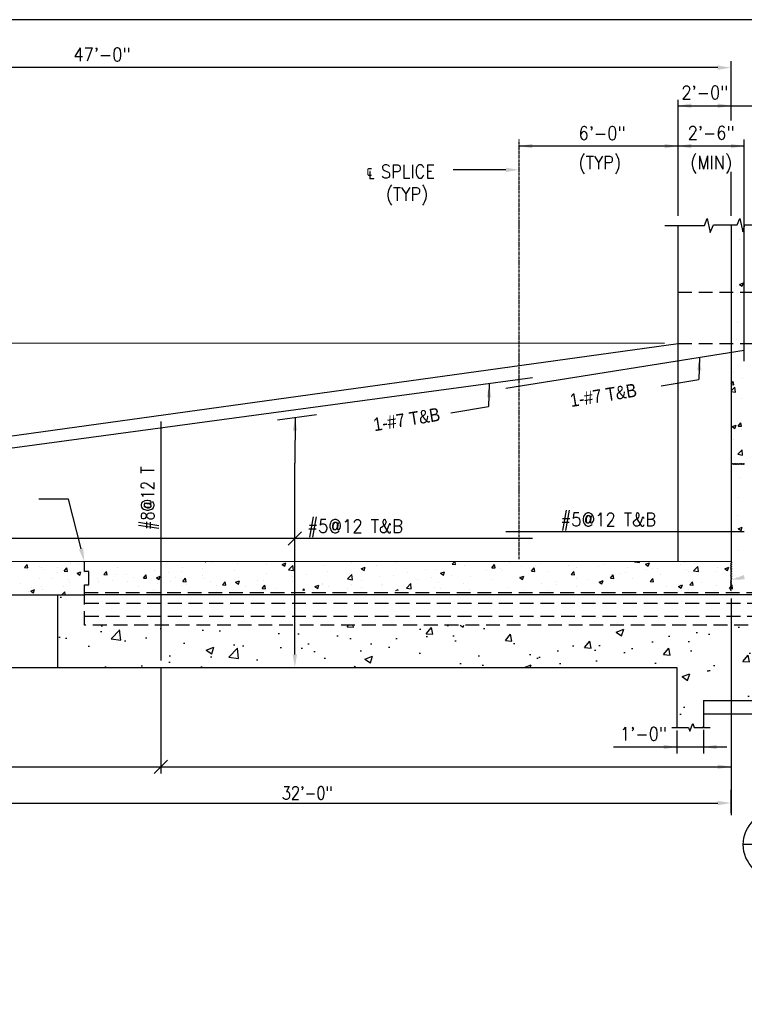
# Model space of a CAD drawing. Header units: inches. Extents: x -9715 to 32893, y -15613 to -1138.
# Tile 11 of 256: x 3827 to 4155, y -10436 to -9989. Entities that reach past the tile are written whole.
import ezdxf
from ezdxf.enums import TextEntityAlignment as Align

# ---------------------------------------------------------------- set-up
doc = ezdxf.new("R2010")
doc.units = ezdxf.units.IN
doc.header["$MEASUREMENT"] = 0
doc.linetypes.add('CENTER', pattern=[2, 1.25, -0.25, 0.25, -0.25])
doc.linetypes.add('HIDDEN', pattern=[0.375, 0.25, -0.125])
doc.layers.get('0').update_dxf_attribs({"color": 252})
doc.layers.get('DEFPOINTS').update_dxf_attribs({"color": 11})
for name, color, linetype in [('S-ANNO-DIMS', 2, 'Continuous'), ('S-ANNO-SYMB', 2, 'Continuous'), ('S-ANNO-TEXT', 2, 'Continuous'), ('S-FNDN-PATT', 8, 'Continuous'), ('S-WALL-RTWL', 2, 'Continuous'), ('S1', 2, 'Continuous'), ('S3', 4, 'Continuous'), ('S5', 1, 'Continuous'), ('S5R', 1, 'Continuous'), ('S6', 1, 'Continuous'), ('S7', 2, 'Continuous'), ('S7R', 2, 'Continuous')]:
    doc.layers.add(name, color=color, linetype=linetype)
doc.styles.add('125', font='romans.shx', dxfattribs={"width": 0.8, "height": 2})
doc.styles.add('DIM', font='ROMANS.shx', dxfattribs={"width": 0.8})
doc.styles.add('ROMANS', font='ROMANS.shx', dxfattribs={"width": 0.8})
doc.styles.get("Standard").update_dxf_attribs({"font": 'romans.shx', "width": 0.8})
doc.styles.add('SX-FRAC', font='SX-FRAC.shx', dxfattribs={"width": 0.9, "height": 14})
doc.styles.add('TITTEXTL', font='swiss.ttf', dxfattribs={"width": 0.8})
doc.dimstyles.get("Standard").update_dxf_attribs({"dimtxt": 0.18, "dimasz": 0.18, "dimexe": 0.18, "dimexo": 0.0625, "dimgap": 0.09, "dimtad": 0, "dimtih": 1, "dimtoh": 1, "dimdec": 4, "dimzin": 0, "dimdsep": 46, "dimtxsty": 'Standard', "dimcen": 0.09, "dimadec": 0, "dimazin": 0, "dimtfac": 1, "dimtdec": 4, "dimtofl": 0, "dimtmove": 0, "dimatfit": 3, "dimfxl": 1, "dimtolj": 1, "dimtzin": 0, "dimarcsym": 0})
pattern_1 = [(50, (0, 0), (35.86301, -3.13761), [3.75, -41.25]), (355, (0, 0), (-6.93757, 37.60961), [3, -33]), (100.4514, (2.99, -0.26), (28.92547, 34.47198), [3.18701, -35.0571]), (46.1842, (0, 10), (53.36205, -8.27595), [5.625, -61.875]), (96.6356, (4.447, 9.31), (46.73314, 48.7059), [4.78051, -52.58565]), (351.1842, (0, 10), (46.7331, 48.70593), [4.5, -49.5]), (21, (5, 7.5), (29.84535, -20.130945), [3.75, -41.25]), (326, (5, 7.5), (12.16577, 36.2575), [3, -33]), (71.4514, (7.487, 5.822), (42.01113, 16.12652), [3.18701, -35.0571]), (37.5, (0, 0), (0.607993, 16.644693), [0, -32.6, 0, -33.5, 0, -33.125]), (7.5, (0, 0), (13.153477, 19.720586), [0, -19.1, 0, -31.85, 0, -12.625]), (327.5, (-11.15, 0), (26.691122, -1.127744), [0, -12.5, 0, -39, 0, -51.75]), (317.5, (-16.15, 0), (29.15931, 5.00525), [0, -16.25, 0, -25.9, 0, -36.75])]

# ---------------------------------------------------------------- blocks, each defined once
blk = doc.blocks.new('*X693')
at = {"color": 0}
for p, q in [((1583.67, 1917.44), (1583.67, 1917.44)), ((1581.02, 1875.17), (1581.02, 1875.17)), ((1583.92, 1877.09), (1587.42, 1878.43)), ((1583.92, 1877.09), (1586.41, 1875.41)), ((1586.41, 1875.41), (1587.42, 1878.43)), ((1581.83, 1842.91), (1581.83, 1842.91)), ((1580.94, 1827.13), (1580.94, 1827.13)), ((1588.03, 1823.08), (1588.03, 1823.08)), ((1578.29, 1797.53), (1578.29, 1797.53)), ((1576.19, 1786.68), (1578.26, 1789.14)), ((1576.19, 1786.24), (1578.84, 1786.01)), ((1578.84, 1786.01), (1578.26, 1789.14)), ((1586.21, 1791.85), (1586.21, 1791.85)), ((1576.19, 1780.51), (1579.56, 1784.02)), ((1576.19, 1779.88), (1580.11, 1779.28)), ((1580.12, 1779.27), (1579.56, 1784.02)), ((1585.57, 1773.78), (1585.57, 1773.78)), ((1582.79, 1748.66), (1585.2, 1751.53)), ((1585.78, 1748.4), (1585.2, 1751.53)), ((1577.27, 1748.19), (1580.77, 1749.53)), ((1577.27, 1748.19), (1579.75, 1746.51)), ((1579.76, 1746.51), (1580.77, 1749.53)), ((1582.79, 1748.66), (1585.78, 1748.4)), ((1585.3, 1745.44), (1585.3, 1745.44)), ((1578.2, 1736.83), (1578.2, 1736.83)), ((1582.3, 1722.98), (1586.19, 1727.04)), ((1586.74, 1722.29), (1586.19, 1727.04)), ((1582.3, 1722.98), (1586.74, 1722.29)), ((1583.47, 1701.55), (1583.47, 1701.55)), ((1582.83, 1683.47), (1582.83, 1683.47)), ((1582.36, 1667.93), (1582.36, 1667.93)), ((1582.78, 1655.54), (1586.28, 1656.89)), ((1582.78, 1655.54), (1585.27, 1653.86)), ((1585.27, 1653.86), (1586.28, 1656.88)), ((1583.16, 1635.66), (1583.16, 1635.66)), ((1048.96, 1625.45), (1048.96, 1625.45)), ((1099.77, 1625.63), (1099.95, 1625.51)), ((1099.95, 1625.51), (1100, 1625.63)), ((1141.62, 1625.39), (1141.62, 1625.39)), ((1232.21, 1624.99), (1232.21, 1624.99)), ((1323.63, 1623.32), (1325.56, 1625.62)), ((1326.62, 1623.06), (1326.15, 1625.62)), ((1488.83, 1625.57), (1488.87, 1625.61)), ((1488.83, 1625.57), (1493.28, 1624.88)), ((1493.28, 1624.88), (1493.19, 1625.61)), ((936.08, 1620.23), (938.49, 1623.1)), ((936.08, 1620.23), (939.07, 1619.96)), ((939.07, 1619.96), (938.49, 1623.1)), ((939.04, 1617.35), (939.04, 1617.35)), ((949.5, 1621.41), (949.5, 1621.41)), ((951.81, 1620.15), (951.81, 1620.15)), ((953.16, 1618.56), (953.16, 1618.56)), ((965.68, 1620.21), (965.68, 1620.21)), ((965.73, 1616.23), (965.73, 1616.23)), ((971.94, 1617.09), (974.35, 1619.96)), ((971.94, 1617.09), (974.93, 1616.83)), ((974.93, 1616.83), (974.35, 1619.96)), ((977.48, 1623.67), (977.48, 1623.67)), ((983.6, 1615.06), (987.1, 1616.41)), ((984.61, 1622.71), (984.61, 1622.71)), ((986.09, 1613.38), (987.1, 1616.4)), ((1007.8, 1613.95), (1010.21, 1616.82)), ((1010.79, 1613.69), (1010.21, 1616.82)), ((1019.8, 1620.44), (1019.8, 1620.44)), ((1053.77, 1617.49), (1053.77, 1617.49)), ((1078.59, 1617.09), (1078.59, 1617.09)), ((1079.02, 1620.69), (1079.02, 1620.69)), ((1097.52, 1619.58), (1097.52, 1619.58)), ((1104.99, 1624.44), (1104.99, 1624.44)), ((1126.37, 1617.96), (1126.37, 1617.96)), ((1129.1, 1623.74), (1129.1, 1623.74)), ((1155.53, 1622.96), (1155.53, 1622.96)), ((1169.32, 1623.18), (1172.82, 1624.52)), ((1169.32, 1623.18), (1171.81, 1621.5)), ((1171.81, 1621.5), (1172.82, 1624.52)), ((1175.29, 1618.25), (1179.18, 1622.3)), ((1175.29, 1618.25), (1179.73, 1617.56)), ((1179.73, 1617.55), (1179.18, 1622.3)), ((1181.28, 1618.27), (1181.28, 1618.27)), ((1206.95, 1621.79), (1206.95, 1621.79)), ((1210.43, 1616.46), (1210.43, 1616.46)), ((1241.18, 1619.17), (1244.68, 1620.52)), ((1241.18, 1619.17), (1243.67, 1617.5)), ((1242.01, 1620.61), (1242.01, 1620.61)), ((1243.67, 1617.5), (1244.68, 1620.52)), ((1254.52, 1622.26), (1254.52, 1622.26)), ((1273.46, 1624.76), (1273.46, 1624.76)), ((1299.26, 1618.16), (1299.26, 1618.16)), ((1308.49, 1618.81), (1308.49, 1618.81)), ((1313.04, 1615.17), (1316.54, 1616.51)), ((1315.52, 1613.49), (1316.54, 1616.51)), ((1323.63, 1623.32), (1326.62, 1623.06)), ((1328.42, 1623.16), (1328.42, 1623.16)), ((1334.46, 1622.56), (1334.46, 1622.56)), ((1354.92, 1617.49), (1354.92, 1617.49)), ((1359.5, 1620.18), (1361.91, 1623.06)), ((1359.5, 1620.18), (1362.48, 1619.92)), ((1362.49, 1619.92), (1361.91, 1623.06)), ((1367.43, 1619.14), (1367.43, 1619.14)), ((1369.56, 1617.19), (1369.56, 1617.19)), ((1375.84, 1624.86), (1375.84, 1624.86)), ((1386.37, 1621.63), (1386.37, 1621.63)), ((1395.36, 1617.05), (1397.77, 1619.92)), ((1395.36, 1617.05), (1398.35, 1616.78)), ((1398.35, 1616.78), (1397.77, 1619.92)), ((1398.72, 1622.19), (1398.72, 1622.19)), ((1402.53, 1623.73), (1402.53, 1623.73)), ((1410.75, 1616.39), (1410.75, 1616.39)), ((1429.22, 1622.6), (1429.22, 1622.6)), ((1431.22, 1613.91), (1433.63, 1616.78)), ((1434.21, 1613.65), (1433.63, 1616.78)), ((1436.42, 1619.91), (1436.42, 1619.91)), ((1455.91, 1621.48), (1455.91, 1621.48)), ((1461.68, 1623.11), (1461.68, 1623.11)), ((1482.6, 1620.35), (1482.6, 1620.35)), ((1498.76, 1623.29), (1502.26, 1624.63)), ((1498.76, 1623.29), (1501.25, 1621.61)), ((1499.28, 1618.51), (1499.28, 1618.51)), ((1501.25, 1621.61), (1502.26, 1624.63)), ((1505.29, 1619.71), (1505.29, 1619.71)), ((1509.29, 1619.22), (1509.29, 1619.22)), ((1530.86, 1622.66), (1530.86, 1622.66)), ((1534.45, 1624.72), (1534.45, 1624.72)), ((1535.98, 1618.09), (1535.98, 1618.09)), ((1537.97, 1616.94), (1537.97, 1616.94)), ((1542.19, 1617.3), (1546.09, 1621.35)), ((1542.19, 1617.3), (1546.64, 1616.61)), ((1543.37, 1624.31), (1543.37, 1624.31)), ((1546.64, 1616.6), (1546.09, 1621.35)), ((1562.67, 1616.97), (1562.67, 1616.97)), ((1563.94, 1620.68), (1563.94, 1620.68)), ((1570.62, 1619.28), (1574.12, 1620.63)), ((1570.62, 1619.28), (1573.1, 1617.61)), ((1573.1, 1617.6), (1574.12, 1620.63)), ((949.58, 1610.64), (949.58, 1610.64)), ((961.48, 1610.43), (961.48, 1610.43)), ((976.28, 1609.51), (976.28, 1609.51)), ((983.6, 1615.06), (986.09, 1613.38)), ((990.64, 1615.44), (990.64, 1615.44)), ((992.42, 1615.1), (992.42, 1615.1)), ((1002.12, 1610.22), (1002.12, 1610.22)), ((1002.97, 1608.38), (1002.97, 1608.38)), ((1003.04, 1607.14), (1003.04, 1607.14)), ((1007.8, 1613.95), (1010.79, 1613.69)), ((1015.55, 1608.79), (1015.55, 1608.79)), ((1019.12, 1613.97), (1019.12, 1613.97)), ((1028.09, 1613.97), (1028.09, 1613.97)), ((1029.66, 1607.25), (1029.66, 1607.25)), ((1034.49, 1611.28), (1034.49, 1611.28)), ((1043.67, 1610.81), (1046.08, 1613.69)), ((1043.67, 1610.81), (1046.65, 1610.55)), ((1045.81, 1612.84), (1045.81, 1612.84)), ((1046.66, 1610.55), (1046.08, 1613.68)), ((1055.45, 1611.06), (1058.96, 1612.4)), ((1055.45, 1611.06), (1057.94, 1609.38)), ((1057.94, 1609.38), (1058.96, 1612.4)), ((1066.07, 1615.44), (1066.07, 1615.44)), ((1068.05, 1607.95), (1068.05, 1607.95)), ((1072.5, 1611.72), (1072.5, 1611.72)), ((1079.53, 1607.68), (1081.94, 1610.55)), ((1079.53, 1607.68), (1082.52, 1607.41)), ((1082.52, 1607.41), (1081.94, 1610.55)), ((1097.21, 1612.95), (1097.21, 1612.95)), ((1099.19, 1610.59), (1099.19, 1610.59)), ((1104.38, 1607.8), (1104.38, 1607.8)), ((1115.39, 1604.54), (1117.8, 1607.41)), ((1118.38, 1604.28), (1117.8, 1607.41)), ((1125.88, 1609.46), (1125.88, 1609.46)), ((1127.31, 1607.05), (1130.81, 1608.4)), ((1129.8, 1605.37), (1130.81, 1608.4)), ((1130.05, 1611.32), (1130.05, 1611.32)), ((1147.4, 1608.16), (1147.4, 1608.16)), ((1152.57, 1608.33), (1152.57, 1608.33)), ((1155.31, 1614.52), (1155.31, 1614.52)), ((1178.98, 1612.32), (1178.98, 1612.32)), ((1179.26, 1607.2), (1179.26, 1607.2)), ((1191.49, 1613.96), (1191.49, 1613.96)), ((1228.65, 1609.97), (1232.54, 1614.03)), ((1228.65, 1609.97), (1233.1, 1609.28)), ((1231.6, 1608.34), (1231.6, 1608.34)), ((1233.1, 1609.28), (1232.54, 1614.03)), ((1240.94, 1608.15), (1240.94, 1608.15)), ((1257.57, 1612.09), (1257.57, 1612.09)), ((1270.1, 1613.15), (1270.1, 1613.15)), ((1283.24, 1615.61), (1283.24, 1615.61)), ((1291.89, 1609.19), (1291.89, 1609.19)), ((1304.4, 1610.84), (1304.4, 1610.84)), ((1311.24, 1607.18), (1311.24, 1607.18)), ((1313.04, 1615.17), (1315.52, 1613.49)), ((1323.34, 1613.33), (1323.34, 1613.33)), ((1340.4, 1612.18), (1340.4, 1612.18)), ((1359.53, 1609.44), (1359.53, 1609.44)), ((1384.78, 1612.64), (1384.78, 1612.64)), ((1384.89, 1611.17), (1388.39, 1612.51)), ((1384.89, 1611.17), (1387.38, 1609.49)), ((1387.38, 1609.49), (1388.39, 1612.51)), ((1417.31, 1607.72), (1417.31, 1607.72)), ((1431.22, 1613.91), (1434.21, 1613.65)), ((1436.25, 1610.21), (1436.25, 1610.21)), ((1446.98, 1609.7), (1446.98, 1609.7)), ((1456.75, 1607.16), (1460.25, 1608.51)), ((1456.75, 1607.16), (1459.24, 1605.48)), ((1459.24, 1605.48), (1460.25, 1608.5)), ((1467.08, 1610.77), (1469.5, 1613.64)), ((1467.08, 1610.77), (1470.07, 1610.51)), ((1467.83, 1614.37), (1467.83, 1614.37)), ((1470.07, 1610.51), (1469.5, 1613.64)), ((1476.14, 1614.71), (1476.14, 1614.71)), ((1480.34, 1616.01), (1480.34, 1616.01)), ((1487.04, 1610.21), (1487.04, 1610.21)), ((1502.95, 1607.63), (1505.36, 1610.51)), ((1502.95, 1607.63), (1505.94, 1607.37)), ((1505.94, 1607.37), (1505.36, 1610.51)), ((1512.71, 1613.73), (1512.71, 1613.73)), ((1538.81, 1604.5), (1541.22, 1607.37)), ((1541.8, 1604.23), (1541.22, 1607.37)), ((1580.73, 1611.24), (1580.73, 1611.24)), ((932.32, 1605.42), (932.32, 1605.42)), ((940.01, 1598.84), (940.01, 1598.84)), ((941.59, 1598.93), (945.09, 1600.28)), ((941.59, 1598.93), (944.07, 1597.26)), ((944.08, 1597.26), (945.09, 1600.28)), ((951.2, 1603.5), (951.2, 1603.5)), ((952.52, 1600.49), (952.52, 1600.49)), ((969.69, 1595.64), (972.36, 1598.43)), ((971.46, 1602.98), (971.46, 1602.98)), ((972.69, 1595.64), (972.36, 1598.43)), ((976.87, 1607.02), (976.87, 1607.02)), ((1038.89, 1602.94), (1038.89, 1602.94)), ((1053.16, 1600.85), (1053.16, 1600.85)), ((1056.35, 1606.13), (1056.35, 1606.13)), ((1078.41, 1604.05), (1078.41, 1604.05)), ((1083.04, 1605), (1083.04, 1605)), ((1084.37, 1599.86), (1084.37, 1599.86)), ((1109.73, 1603.87), (1109.73, 1603.87)), ((1115.39, 1604.54), (1118.38, 1604.28)), ((1115.95, 1604.02), (1115.95, 1604.02)), ((1127.31, 1607.05), (1129.8, 1605.37)), ((1128.46, 1605.67), (1128.46, 1605.67)), ((1136.42, 1602.74), (1136.42, 1602.74)), ((1151.26, 1601.4), (1153.67, 1604.27)), ((1151.26, 1601.4), (1154.24, 1601.14)), ((1154.25, 1601.14), (1153.67, 1604.27)), ((1163.11, 1601.62), (1163.11, 1601.62)), ((1180.67, 1601.62), (1180.67, 1601.62)), ((1188.24, 1599.6), (1189.53, 1601.14)), ((1189.81, 1599.6), (1189.53, 1601.13)), ((1189.8, 1600.49), (1189.8, 1600.49)), ((1199.17, 1603.05), (1202.67, 1604.39)), ((1199.17, 1603.05), (1201.65, 1601.37)), ((1201.66, 1601.37), (1202.67, 1604.39)), ((1205.95, 1606.08), (1205.95, 1606.08)), ((1206.34, 1605.14), (1206.34, 1605.14)), ((1211.78, 1603.14), (1211.78, 1603.14)), ((1228.85, 1600.89), (1228.85, 1600.89)), ((1232.64, 1604.95), (1232.64, 1604.95)), ((1241.37, 1602.54), (1241.37, 1602.54)), ((1259.34, 1603.82), (1259.34, 1603.82)), ((1260.31, 1605.03), (1260.31, 1605.03)), ((1272.48, 1599.6), (1274.53, 1600.39)), ((1274.26, 1599.6), (1274.53, 1600.39)), ((1282.01, 1601.69), (1285.91, 1605.75)), ((1282.01, 1601.69), (1286.46, 1601)), ((1282.08, 1602.17), (1282.08, 1602.17)), ((1286.46, 1601), (1285.91, 1605.75)), ((1286.03, 1602.69), (1286.03, 1602.69)), ((1307.89, 1602.17), (1307.89, 1602.17)), ((1312.72, 1601.57), (1312.72, 1601.57)), ((1333.86, 1605.92), (1333.86, 1605.92)), ((1339.41, 1600.44), (1339.41, 1600.44)), ((1373.22, 1601.91), (1373.22, 1601.91)), ((1388.66, 1599.69), (1388.66, 1599.69)), ((1404.79, 1606.07), (1404.79, 1606.07)), ((1410.14, 1599.74), (1410.14, 1599.74)), ((1417.82, 1604.7), (1417.82, 1604.7)), ((1435.82, 1603.26), (1435.82, 1603.26)), ((1461.07, 1606.46), (1461.07, 1606.46)), ((1517.7, 1602.94), (1517.7, 1602.94)), ((1528.6, 1603.16), (1532.11, 1604.5)), ((1528.6, 1603.16), (1531.09, 1601.48)), ((1530.22, 1604.59), (1530.22, 1604.59)), ((1531.09, 1601.48), (1532.11, 1604.5)), ((1537.36, 1600.29), (1537.36, 1600.29)), ((1538.81, 1604.5), (1541.8, 1604.23)), ((1549.16, 1607.08), (1549.16, 1607.08)), ((1561.55, 1599.89), (1561.55, 1599.89)), ((1563.33, 1604.04), (1563.33, 1604.04)), ((1574.67, 1601.36), (1577.08, 1604.23)), ((1574.67, 1601.36), (1577.66, 1601.1)), ((1577.66, 1601.1), (1577.09, 1604.23))]:
    blk.add_line(p, q, dxfattribs=at)
blk = doc.blocks.new('Anno_Section_A2')
at = {"color": 0, "linetype": 'ByBlock', "lineweight": -2}
blk.add_line((2.5, 0), (-2.5, 0), dxfattribs=at)
blk.add_circle((0, 0), 2.5, dxfattribs=at)
at = {"color": 0, "linetype": 'ByBlock', "lineweight": -2, "style": 'ROMANS', "width": 0.8}
blk.add_attdef('NUMBER', text='', height=1, dxfattribs=at).set_placement((0, 0.5), align=Align.CENTER)
blk.add_attdef('SHEET', text='', height=0.75, dxfattribs=at).set_placement((0, -0.5), align=Align.TOP_CENTER)
blk = doc.blocks.new('*D815')
at = {"layer": 'DEFPOINTS', "color": 0}
for p in [(4149.19, -10344.41), (3765.19, -10348.91), (4149.19, -10349.91)]:
    blk.add_point(p, dxfattribs=at)
at = {"layer": 'S5', "color": 1}
for p, q in [((3765.19, -10347.91), (3765.19, -10338.41)), ((4149.19, -10348.91), (4149.19, -10338.41)), ((3771.19, -10344.41), (4143.19, -10344.41))]:
    blk.add_line(p, q, dxfattribs=at)
for points in [[(3771.19, -10343.41), (3771.19, -10345.41), (3765.19, -10344.41)], [(4143.19, -10343.41), (4143.19, -10345.41), (4149.19, -10344.41)]]:
    blk.add_solid(points, dxfattribs=at)
at = {"layer": 'S5', "color": 2, "insert": (3957.19, -10339.84), "char_height": 6, "attachment_point": 5, "style": 'DIM'}
blk.add_mtext('\\A1;32\'-0"', dxfattribs=at)

msp = doc.modelspace()

# ---------------------------------------------------------------- hatches: boundary and pattern name
at = {"layer": 'S-FNDN-PATT'}
h = msp.add_hatch(dxfattribs=at)
h.set_pattern_fill('AR-CONC', color=256, scale=5, style=0)
h.set_pattern_definition(pattern_1)
h.paths.add_polyline_path([(4149.18817, -10263.72408), (3856.18817, -10263.72408), (3856.18817, -10249.9563), (3844.18817, -10249.95564), (3844.18817, -10282.95719), (4124.68817, -10282.97408), (4124.68817, -10310.10034), (4129.93817, -10310.10034), (4130.56317, -10311.81751), (4131.81317, -10308.38316), (4132.43817, -10310.10034), (4136.68817, -10310.10034), (4136.68817, -10297.97408), (4149.18817, -10297.97408)])
h.paths.add_polyline_path([(4176.66931, -10263.72408), (4149.18817, -10263.72408), (4149.18817, -10297.97408), (4176.66931, -10297.97408)])
h.paths.add_polyline_path([(4221.07777, -10263.72408), (4197.82777, -10263.72408), (4197.82777, -10297.97408), (4221.07777, -10297.97408)])
h.paths.add_polyline_path([(4195.18817, -10263.72408), (4179.68817, -10263.72408), (4179.68817, -10297.97408), (4195.18817, -10297.97408)])
h.paths.add_polyline_path([(4306.93614, -10287.74185), (4240.18817, -10287.74185), (4240.18817, -10273.97408), (4306.93614, -10273.97767), (4306.93614, -10263.72408), (4221.07777, -10263.72408), (4221.07777, -10297.97408), (4306.93614, -10297.97408)])
at = {"layer": 'S6'}
h = msp.add_hatch(dxfattribs=at)
h.set_pattern_fill('AR-CONC', color=256, scale=5, style=0)
h.set_pattern_definition(pattern_1)
h.paths.add_polyline_path([(4149.18817, -10263.72408), (3856.18817, -10263.72408), (3856.18817, -10249.9563), (3844.18817, -10249.95564), (3844.18817, -10282.95719), (4124.68817, -10282.97408), (4124.68817, -10310.10034), (4129.93817, -10310.10034), (4130.56317, -10311.81751), (4131.81317, -10308.38316), (4132.43817, -10310.10034), (4136.68817, -10310.10034), (4136.68817, -10297.97408), (4149.18817, -10297.97408)])
h.paths.add_polyline_path([(4176.66931, -10263.72408), (4149.18817, -10263.72408), (4149.18817, -10297.97408), (4176.66931, -10297.97408)])
h.paths.add_polyline_path([(4195.18817, -10263.72408), (4179.68817, -10263.72408), (4179.68817, -10297.97408), (4195.18817, -10297.97408)])
h.paths.add_polyline_path([(4221.07777, -10263.72408), (4197.82777, -10263.72408), (4197.82777, -10297.97408), (4221.07777, -10297.97408)])
h.paths.add_polyline_path([(4240.18817, -10273.97408), (4306.93614, -10273.97767), (4306.93614, -10263.72408), (4221.07777, -10263.72408), (4221.07777, -10297.97408), (4306.93614, -10297.97408), (4306.93614, -10287.74185), (4240.18817, -10287.74185)])

# ---------------------------------------------------------------- linework, layer by layer
at = {"layer": 'DEFPOINTS'}
msp.add_lwpolyline([(3455.89523, -10973.22516), (4895.89523, -10973.22516), (4895.89523, -9989.22516), (3455.89523, -9989.22516)], close=True, dxfattribs=at)
at = {"layer": 'S-WALL-RTWL', "color": 3}
for p, q in [((3844.18817, -10282.95719), (4124.68817, -10282.97408)), ((4124.68817, -10282.97408), (4124.68817, -10310.10034)), ((4136.68817, -10297.97408), (4136.68817, -10310.10034))]:
    msp.add_line(p, q, dxfattribs=at)
at = {"layer": 'S-WALL-RTWL', "color": 3, "ltscale": 25}
msp.add_line((4136.68817, -10297.97408), (4306.93614, -10297.97408), dxfattribs=at)
at = {"layer": 'S-WALL-RTWL', "color": 3}
msp.add_lwpolyline([(3844.18817, -10282.95719), (3844.18817, -10249.97408)], dxfattribs=at)
at = {"layer": 'S1'}
msp.add_line((4125.18817, -10234.97408), (4125.18817, -10082.53658), dxfattribs=at)
at = {"layer": 'S1', "color": 4}
for p, q in [((4149.18817, -10082.22408), (4149.18817, -10234.97408)), ((4149.18817, -10234.97408), (3585.18817, -10234.94139)), ((3856.18817, -10249.9563), (3856.18817, -10247.97408)), ((3585.18817, -10249.94139), (3856.18817, -10249.9563)), ((4186.18817, -10249.97408), (3856.18817, -10249.9563))]:
    msp.add_line(p, q, dxfattribs=at)
at = {"layer": 'S1', "color": 2, "linetype": 'HIDDEN', "ltscale": 25}
for p, q in [((4125.18817, -10112.72408), (4221.07777, -10112.72408)), ((4125.18817, -10135.97408), (4197.82777, -10135.97408))]:
    msp.add_line(p, q, dxfattribs=at)
at = {"layer": 'S1', "color": 2}
for p, q in [((3585.18817, -10210.94139), (4125.18817, -10135.97408)), ((3585.18817, -10282.94139), (3844.18817, -10282.95719)), ((4136.68817, -10297.97408), (4136.68817, -10303.97408)), ((4136.68817, -10303.97408), (4306.93614, -10303.97408))]:
    msp.add_line(p, q, dxfattribs=at)
at = {"layer": 'S1', "linetype": 'HIDDEN', "ltscale": 25}
for p, q in [((3856.18817, -10248.97791), (4186.18817, -10248.97791)), ((3856.18817, -10263.72408), (3856.18817, -10249.9563)), ((4172.18817, -10253.84908), (3856.18817, -10253.84908)), ((4172.18817, -10259.84908), (3856.18817, -10259.84908)), ((4306.93614, -10263.72408), (3856.18817, -10263.72408))]:
    msp.add_line(p, q, dxfattribs=at)
at = {"layer": 'S1', "color": 2}
for points in [[(4119.18817, -10082.53658), (4137.18817, -10082.53658), (4138.43817, -10079.41158), (4139.68817, -10085.72408), (4141.25067, -10082.22408), (4152.00067, -10082.22408), (4153.25067, -10079.41158), (4154.50067, -10085.41158), (4155.50067, -10082.22408), (4167.41788, -10082.22408)], [(4155.23446, -10190.80537), (4155.20351, -10190.74291), (4155.17186, -10190.68021), (4155.13934, -10190.62515), (4155.10577, -10190.5856), (4155.07097, -10190.56942), (4155.03487, -10190.58189), (4154.99778, -10190.61785), (4154.96011, -10190.66954), (4154.92226, -10190.72923), (4154.88464, -10190.78915), (4154.84767, -10190.84155), (4154.81174, -10190.87867), (4154.77728, -10190.89277), (4154.74452, -10190.87866), (4154.71311, -10190.84147), (4154.68251, -10190.78889), (4154.65221, -10190.72861), (4154.62167, -10190.66833), (4154.59037, -10190.61575), (4154.55779, -10190.57856), (4154.5234, -10190.56445), (4154.48688, -10190.57856), (4154.44873, -10190.61575), (4154.40965, -10190.66833), (4154.37033, -10190.72861), (4154.33148, -10190.78889), (4154.2938, -10190.84147), (4154.25798, -10190.87866), (4154.22473, -10190.89277), (4154.19447, -10190.87865), (4154.16655, -10190.84139), (4154.14002, -10190.78862), (4154.11397, -10190.72799), (4154.08745, -10190.66712), (4154.05952, -10190.61365), (4154.02927, -10190.57522), (4153.99574, -10190.55947), (4153.95831, -10190.57151), (4153.9175, -10190.60634), (4153.87411, -10190.65645), (4153.82898, -10190.71431), (4153.78292, -10190.7724), (4153.73674, -10190.8232), (4153.69125, -10190.8592), (4153.64729, -10190.87287), (4153.60543, -10190.85919), (4153.56539, -10190.82312), (4153.52662, -10190.77214), (4153.48862, -10190.71368), (4153.45085, -10190.65523), (4153.41278, -10190.60424), (4153.3739, -10190.56818), (4153.33368, -10190.5545), (4153.29179, -10190.56818), (4153.24867, -10190.60424), (4153.20496, -10190.65523), (4153.16132, -10190.71368), (4153.11838, -10190.77214), (4153.07677, -10190.82312), (4153.03715, -10190.85919), (4153.00016, -10190.87287), (4152.96617, -10190.85921), (4152.93451, -10190.82328), (4152.90426, -10190.77266), (4152.87447, -10190.71493), (4152.84421, -10190.65766), (4152.81255, -10190.60844), (4152.77856, -10190.57484), (4152.74131, -10190.56445), (4152.70016, -10190.58226), (4152.65575, -10190.62298), (4152.609, -10190.67874), (4152.56086, -10190.74167), (4152.51225, -10190.8039), (4152.4641, -10190.85756), (4152.41735, -10190.89478), (4152.37294, -10190.90769), (4152.33153, -10190.89109), (4152.29275, -10190.85041), (4152.25595, -10190.79375), (4152.22049, -10190.72923), (4152.18573, -10190.66494), (4152.15103, -10190.60898), (4152.11575, -10190.56947), (4152.07924, -10190.5545), (4152.04103, -10190.56946), (4152.00131, -10190.60891), (4151.96042, -10190.66468), (4151.91871, -10190.72861), (4151.87653, -10190.79254), (4151.83424, -10190.84831), (4151.79218, -10190.88775), (4151.7507, -10190.90272), (4151.7101, -10190.88774), (4151.67043, -10190.84823), (4151.6317, -10190.79228), (4151.5939, -10190.72798), (4151.55703, -10190.66346), (4151.5211, -10190.60681), (4151.4861, -10190.56613), (4151.45203, -10190.54952), (4151.41885, -10190.56242), (4151.38638, -10190.59958), (4151.35438, -10190.65306), (4151.3226, -10190.71493), (4151.29083, -10190.77726), (4151.25882, -10190.83214), (4151.22635, -10190.87163), (4151.19318, -10190.88779), (4151.15908, -10190.87533), (4151.12387, -10190.83937), (4151.08739, -10190.78767), (4151.04944, -10190.72799), (4151.00986, -10190.66807), (4150.96847, -10190.61567), (4150.9251, -10190.57855), (4150.87957, -10190.56445), (4150.83186, -10190.57856), (4150.78258, -10190.61575), (4150.73248, -10190.66833), (4150.68232, -10190.72861), (4150.63286, -10190.78889), (4150.58486, -10190.84147), (4150.53908, -10190.87866), (4150.49627, -10190.89277), (4150.45695, -10190.87865), (4150.42066, -10190.84139), (4150.38671, -10190.78862), (4150.3544, -10190.72799), (4150.32301, -10190.66712), (4150.29186, -10190.61365), (4150.26024, -10190.57522), (4150.22746, -10190.55947), (4150.19295, -10190.57134), (4150.15676, -10190.60498), (4150.11904, -10190.65186), (4150.07999, -10190.70342), (4150.03977, -10190.75114), (4149.99855, -10190.78648), (4149.95652, -10190.80088), (4149.91385, -10190.78581), (4149.86997, -10190.73693), (4149.82131, -10190.66663), (4149.76358, -10190.59149), (4149.69247, -10190.52812), (4149.60368, -10190.49311), (4149.4929, -10190.50303), (4149.35583, -10190.57449), (4149.18817, -10190.72408)], [(4149.18817, -10234.97408), (4149.34345, -10235.16101), (4149.41432, -10235.31472), (4149.4191, -10235.4398), (4149.37611, -10235.54088), (4149.30367, -10235.62255), (4149.2201, -10235.68943), (4149.14372, -10235.74612), (4149.09286, -10235.79725), (4149.08111, -10235.84669), (4149.10316, -10235.89536), (4149.14896, -10235.94348), (4149.20848, -10235.99123), (4149.27168, -10236.03883), (4149.32852, -10236.08647), (4149.36896, -10236.13434), (4149.38297, -10236.18266), (4149.36369, -10236.23159), (4149.31705, -10236.28125), (4149.25218, -10236.3317), (4149.17819, -10236.38303), (4149.1042, -10236.43533), (4149.03932, -10236.48866), (4148.99269, -10236.54311), (4148.97341, -10236.59876), (4148.98761, -10236.65565), (4149.0294, -10236.71365), (4149.08992, -10236.77262), (4149.16027, -10236.83239), (4149.23158, -10236.89279), (4149.29497, -10236.95368), (4149.34157, -10237.01488), (4149.36249, -10237.07625), (4149.35175, -10237.1376), (4149.31502, -10237.19871), (4149.26086, -10237.25934), (4149.19781, -10237.31926), (4149.13444, -10237.37821), (4149.07932, -10237.43596), (4149.04099, -10237.49228), (4149.02802, -10237.54692), (4149.04611, -10237.59972), (4149.08956, -10237.65083), (4149.1498, -10237.70052), (4149.21829, -10237.749), (4149.28646, -10237.79652), (4149.34574, -10237.84332), (4149.38759, -10237.88965), (4149.40344, -10237.93573), (4149.38759, -10237.9818), (4149.34574, -10238.02803), (4149.28646, -10238.07458), (4149.21829, -10238.12161), (4149.1498, -10238.16928), (4149.08956, -10238.21775), (4149.04611, -10238.26718), (4149.02802, -10238.31772), (4149.04104, -10238.36948), (4149.07974, -10238.42228), (4149.13588, -10238.47588), (4149.20122, -10238.53004), (4149.26752, -10238.58452), (4149.32654, -10238.63907), (4149.37004, -10238.69347), (4149.38979, -10238.74747), (4149.38022, -10238.80085), (4149.34649, -10238.85352), (4149.29644, -10238.90538), (4149.23791, -10238.95637), (4149.17875, -10239.0064), (4149.12678, -10239.05538), (4149.08985, -10239.10325), (4149.0758, -10239.14992), (4149.08988, -10239.19534), (4149.12699, -10239.23956), (4149.17947, -10239.28266), (4149.23962, -10239.32472), (4149.29977, -10239.36582), (4149.35225, -10239.40604), (4149.38936, -10239.44546), (4149.40344, -10239.48417), (4149.38936, -10239.52228), (4149.35225, -10239.56016), (4149.29977, -10239.5982), (4149.23962, -10239.63679), (4149.17947, -10239.67635), (4149.12699, -10239.71726), (4149.08988, -10239.75994), (4149.0758, -10239.80477), (4149.08986, -10239.852), (4149.12689, -10239.90123), (4149.17911, -10239.95189), (4149.23877, -10240.00344), (4149.29811, -10240.0553), (4149.34937, -10240.10693), (4149.38479, -10240.15776), (4149.39662, -10240.20723), (4149.37968, -10240.25495), (4149.33924, -10240.30123), (4149.28311, -10240.34656), (4149.21914, -10240.3914), (4149.15518, -10240.43625), (4149.09905, -10240.48157), (4149.0586, -10240.52785), (4149.04167, -10240.57558), (4149.05348, -10240.62506), (4149.08881, -10240.67598), (4149.13982, -10240.72786), (4149.19867, -10240.78021), (4149.25751, -10240.83257), (4149.30852, -10240.88445), (4149.34385, -10240.93537), (4149.35566, -10240.98485), (4149.33874, -10241.03258), (4149.29839, -10241.07886), (4149.24251, -10241.12418), (4149.17904, -10241.16903), (4149.11589, -10241.21387), (4149.06097, -10241.2592), (4149.02222, -10241.30548), (4149.00754, -10241.3532), (4149.02223, -10241.4027), (4149.06108, -10241.45371), (4149.11625, -10241.50584), (4149.17989, -10241.5587), (4149.24418, -10241.61187), (4149.30127, -10241.66496), (4149.34332, -10241.71757), (4149.36249, -10241.7693), (4149.3535, -10241.81985), (4149.32132, -10241.86928), (4149.27346, -10241.91775), (4149.21744, -10241.96541), (4149.16078, -10242.01244), (4149.11099, -10242.05899), (4149.07561, -10242.10522), (4149.06215, -10242.1513), (4149.07563, -10242.19733), (4149.1111, -10242.24328), (4149.16114, -10242.28907), (4149.21829, -10242.33462), (4149.27512, -10242.37985), (4149.3242, -10242.42468), (4149.35807, -10242.46903), (4149.36931, -10242.51283), (4149.35298, -10242.55602), (4149.31417, -10242.59873), (4149.26049, -10242.64112), (4149.19952, -10242.68336), (4149.13887, -10242.72559), (4149.08615, -10242.76798), (4149.04894, -10242.8107), (4149.03484, -10242.85389), (4149.0489, -10242.89772), (4149.08583, -10242.94235), (4149.13779, -10242.98794), (4149.19696, -10243.03465), (4149.25549, -10243.08264), (4149.30553, -10243.13207), (4149.33926, -10243.1831), (4149.34884, -10243.23588), (4149.32909, -10243.29041), (4149.28559, -10243.34598), (4149.22657, -10243.40171), (4149.16027, -10243.45672), (4149.09493, -10243.51013), (4149.03879, -10243.56107), (4149.00009, -10243.60864), (4148.98706, -10243.65198), (4149.00517, -10243.69058), (4149.04871, -10243.72542), (4149.10921, -10243.75786), (4149.17819, -10243.78926), (4149.24717, -10243.82098), (4149.30767, -10243.85438), (4149.35121, -10243.89082), (4149.36931, -10243.93166), (4149.35629, -10243.97782), (4149.31758, -10244.02854), (4149.26144, -10244.08262), (4149.1961, -10244.13885), (4149.1298, -10244.19605), (4149.07078, -10244.253), (4149.02728, -10244.30852), (4149.00754, -10244.3614), (4149.01711, -10244.41077), (4149.05084, -10244.45711), (4149.10089, -10244.50121), (4149.15941, -10244.54387), (4149.21858, -10244.58589), (4149.27055, -10244.62807), (4149.30748, -10244.67121), (4149.32153, -10244.71611), (4149.30746, -10244.7633), (4149.27044, -10244.81224), (4149.21822, -10244.86215), (4149.15856, -10244.91222), (4149.09922, -10244.96165), (4149.04796, -10245.00963), (4149.01254, -10245.05539), (4149.00071, -10245.0981), (4149.01764, -10245.13725), (4149.05809, -10245.17345), (4149.11422, -10245.20757), (4149.17819, -10245.24049), (4149.24215, -10245.27309), (4149.29828, -10245.30625), (4149.33873, -10245.34085), (4149.35566, -10245.37777), (4149.34382, -10245.41761), (4149.30831, -10245.45984), (4149.25679, -10245.50367), (4149.19696, -10245.5483), (4149.13649, -10245.59293), (4149.08305, -10245.63677), (4149.04434, -10245.679), (4149.02802, -10245.71884), (4149.03924, -10245.75574), (4149.07303, -10245.79025), (4149.12185, -10245.82315), (4149.17819, -10245.85526), (4149.23453, -10245.88737), (4149.28335, -10245.92028), (4149.31713, -10245.95479), (4149.32836, -10245.99169), (4149.31205, -10246.03154), (4149.27343, -10246.07386), (4149.22025, -10246.11795), (4149.16027, -10246.16307), (4149.10125, -10246.20852), (4149.05095, -10246.25356), (4149.01712, -10246.29749), (4149.00754, -10246.33957), (4149.0273, -10246.37932), (4149.07089, -10246.41706), (4149.13016, -10246.45337), (4149.19696, -10246.48879), (4149.26311, -10246.5239), (4149.32046, -10246.55924), (4149.36086, -10246.59539), (4149.37614, -10246.63289), (4149.36089, -10246.67211), (4149.32068, -10246.71262), (4149.26383, -10246.75376), (4149.19866, -10246.7949), (4149.1335, -10246.8354), (4149.07665, -10246.87462), (4149.03644, -10246.91193), (4149.02119, -10246.94667), (4149.03625, -10246.97854), (4149.0751, -10247.00849), (4149.12828, -10247.0378), (4149.18629, -10247.06775), (4149.23967, -10247.09962), (4149.27892, -10247.13468), (4149.29458, -10247.17423), (4149.27716, -10247.21952), (4149.22183, -10247.27192), (4149.14235, -10247.33299), (4149.05709, -10247.4044), (4148.98447, -10247.48778), (4148.94287, -10247.5848), (4148.95069, -10247.69708), (4149.02633, -10247.82629), (4149.18817, -10247.97408)], [(4122.37001, -10310.10034), (4129.93817, -10310.10034), (4130.56317, -10311.81751), (4131.81317, -10308.38316), (4132.43817, -10310.10034), (4139.807, -10310.10034)]]:
    msp.add_lwpolyline(points, dxfattribs=at)
at = {"layer": 'S1', "color": 4}
msp.add_lwpolyline([(3856.18817, -10247.97408), (3856.18817, -10245.4563), (3858.18817, -10245.45641), (3858.18817, -10239.45739), (3856.18817, -10239.45728), (3856.18817, -10234.95728)], dxfattribs=at)
at = {"layer": 'S3', "color": 5}
for p, q in [((4047.18817, -10156.3454), (4155.18817, -10139.02161)), ((3588.00067, -10215.38138), (4059.18817, -10151.38219)), ((4155.18817, -10221.44473), (4047.18817, -10221.44473)), ((4059.18817, -10224.44473), (3588.00067, -10224.41205))]:
    msp.add_line(p, q, dxfattribs=at)
msp.add_lwpolyline([(3890.80746, -10171.41031), (3890.80746, -10279.78658)], dxfattribs=at)
at = {"layer": 'S5'}
for p, q in [((4149.18817, -10034.91582), (4149.18817, -10007.97408)), ((4125.18817, -10078.16158), (4125.18817, -10025.53658)), ((4149.18817, -10078.16158), (4149.18817, -10058.22487)), ((4119.0276, -10135.97408), (3543.68817, -10135.94175)), ((4124.68817, -10311.47408), (4124.68817, -10321.97408)), ((4136.68817, -10311.13839), (4136.68817, -10321.97408))]:
    msp.add_line(p, q, dxfattribs=at)
at = {"layer": 'S5', "color": 1}
for p, q in [((4155.18817, -10144.00815), (4155.18817, -10043.53658)), ((4095.94611, -10318.97408), (4147.32299, -10318.97408))]:
    msp.add_line(p, q, dxfattribs=at)
at = {"layer": 'S5'}
for points in [[(4143.18817, -10010.97408), (3585.18817, -10010.94139)], [(4125.18817, -10028.22408), (4180.68799, -10028.22408)], [(4125.18817, -10046.53658), (4053.18817, -10046.53658)], [(4155.18817, -10046.53658), (4125.18817, -10046.53658)], [(4149.18817, -10251.62127), (4149.18817, -10349.91158)]]:
    msp.add_lwpolyline(points, dxfattribs=at)
for points in [[(4143.18817, -10009.97408), (4143.18817, -10011.97408), (4149.18817, -10010.97408)], [(4131.18817, -10029.22408), (4131.18817, -10027.22408), (4125.18817, -10028.22408)], [(4143.18817, -10027.22408), (4143.18817, -10029.22408), (4149.18817, -10028.22408)], [(4059.18817, -10047.53658), (4059.18817, -10045.53658), (4053.18817, -10046.53658)], [(4119.18817, -10047.53658), (4119.18817, -10045.53658), (4125.18817, -10046.53658)], [(4131.18817, -10047.53658), (4131.18817, -10045.53658), (4125.18817, -10046.53658)], [(4149.18817, -10047.53658), (4149.18817, -10045.53658), (4155.18817, -10046.53658)], [(4118.68817, -10317.97408), (4118.68817, -10319.97408), (4124.68817, -10318.97408)], [(4142.68817, -10317.97408), (4142.68817, -10319.97408), (4136.68817, -10318.97408)]]:
    msp.add_solid(points, dxfattribs=at)
at = {"layer": 'S5R', "color": 1, "linetype": 'CENTER'}
msp.add_line((4053.18817, -10233.86284), (4053.18817, -10043.53658), dxfattribs=at)
at = {"layer": 'S6'}
for p, q in [((4149.20567, -10217.73908), (4149.20567, -10217.73908)), ((4149.56567, -10228.89908), (4149.56567, -10228.89908))]:
    msp.add_line(p, q, dxfattribs=at)
at = {"layer": 'S7', "color": 1}
for p, q in [((3848.9717, -10206.57701), (3835.57509, -10206.57701)), ((3854.70956, -10229.14232), (3848.9717, -10206.57701))]:
    msp.add_line(p, q, dxfattribs=at)
for points in [[(3853.7404, -10229.38876), (3855.67872, -10228.89588), (3856.18817, -10234.95728)], [(4155.42589, -10242.97247), (4155.01197, -10241.01577), (4149.34884, -10243.23588)]]:
    msp.add_solid(points, dxfattribs=at)
at = {"layer": 'S7R', "color": 1}
for p, q in [((4047.18817, -10057.29859), (4023.36326, -10057.29859)), ((4134.94221, -10142.26917), (4134.57417, -10152.42277)), ((4039.66608, -10154.51364), (4039.29804, -10164.66724)), ((4117.47619, -10155.16538), (4134.57417, -10152.42277)), ((4022.20006, -10167.40985), (4039.29804, -10164.66724)), ((3943.69612, -10170.68235), (3961.29964, -10168.29135)), ((3954.56317, -10221.44473), (3948.56317, -10227.44473)), ((3893.80746, -10324.9707), (3887.80746, -10330.9707)), ((3765.1679, -10327.9707), (4149.1679, -10327.9707))]:
    msp.add_line(p, q, dxfattribs=at)
for points in [[(3951.6513, -10169.60184), (3951.56317, -10190.22408)], [(3951.56317, -10276.97408), (3951.56317, -10190.22408)], [(3890.80746, -10282.97408), (3890.80746, -10330.97408)]]:
    msp.add_lwpolyline(points, dxfattribs=at)
for points in [[(4047.18817, -10056.29859), (4047.18817, -10058.29859), (4053.18817, -10057.29859)], [(4133.83503, -10148.25032), (4135.83471, -10148.2861), (4134.94221, -10142.26917)], [(4038.5589, -10160.49479), (4040.55858, -10160.53057), (4039.66608, -10154.51364)], [(3950.62525, -10175.5949), (3952.62523, -10175.60345), (3951.65088, -10169.59923)], [(3952.56317, -10276.97408), (3950.56317, -10276.97408), (3951.56317, -10282.97408)], [(4143.15778, -10326.97071), (4143.16815, -10328.97068), (4149.16288, -10327.93961)]]:
    msp.add_solid(points, dxfattribs=at)

# ---------------------------------------------------------------- block references
at = {"layer": 'S-ANNO-SYMB'}
ref = msp.add_blockref('Anno_Section_A2', (4170.05216, -10363.22716), dxfattribs=dict(at, xscale=6.119999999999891, yscale=6.119999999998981, zscale=6.119999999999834))
ref.add_attrib('NUMBER', 'C5', dxfattribs={"layer": '0', "color": 0, "linetype": 'ByBlock', "lineweight": -2, "height": 7.65, "style": 'TITTEXTL', "width": 0.796875}).set_placement((4170.05216, -10360.16716, 127.5), align=Align.CENTER)
ref.add_attrib('SHEET', 'S-103', dxfattribs={"layer": '0', "color": 0, "linetype": 'ByBlock', "lineweight": -2, "height": 6.12, "style": 'ROMANS', "width": 0.55}).set_placement((4170.05216, -10366.28716, 127.5), align=Align.TOP_CENTER)
at = {"layer": 'S6', "color": 1, "xscale": 0.5, "yscale": 0.5, "zscale": 0.5}
msp.add_blockref('*X693', (3361.09153, -11047.77557), dxfattribs=at)

# ---------------------------------------------------------------- texts
at = {"layer": 'S-ANNO-DIMS', "style": '125', "width": 0.8}
msp.add_text('#8@12 T', height=6, rotation=90, dxfattribs=at).set_placement((3887.86996, -10220.59972))
at = {"layer": 'S-ANNO-TEXT', "style": '125', "width": 0.9}
msp.add_text('47\'-0"', height=6, dxfattribs=at).set_placement((3864.18817, -10004.95774), align=Align.MIDDLE_CENTER)
for s, p in [('2\'-0"', (4126.69008, -10025.22172)), ('6\'-0"', (4080.12708, -10043.66766)), ('(TYP)', (4080.12708, -10057.04833)), ('℄ SPLICE ', (3983.96947, -10061.00374)), ('(TYP)', (3992.77514, -10071.28945)), ('#5@12 T&B', (4071.94032, -10218.81973)), ('#5@12 T&B', (3957.25067, -10221.81973))]:
    msp.add_text(s, height=6, dxfattribs=at).set_placement(p)
for s, p in [('2\'-6"', (4140.18817, -10043.53658)), ('(MIN)', (4140.18817, -10056.96775)), ('1\'-0"', (4109.54351, -10315.97408))]:
    msp.add_text(s, height=6, dxfattribs=at).set_placement(p, align=Align.CENTER)
at = {"layer": 'S-ANNO-TEXT', "style": 'SX-FRAC', "width": 0.9}
for p in [(4076.75582, -10164.86969), (3987.62544, -10175.838)]:
    msp.add_text('1-#7 T&B', height=6, rotation=9.1771406, dxfattribs=at).set_placement(p)

# ---------------------------------------------------------------- dimensions: what is measured, and where the dimension line sits
at = {"layer": 'S5'}
dim = msp.add_linear_dim(base=(4149.18817, -10344.41158), p1=(3765.18817, -10348.91158), p2=(4149.18817, -10349.91158), dimstyle='Standard', override={"dimtxt": 6, "dimasz": 6, "dimexe": 6, "dimexo": 1, "dimgap": 1, "dimtad": 1, "dimtih": 0, "dimtoh": 0, "dimlfac": -1, "dimzin": 3, "dimlunit": 4, "dimtxsty": 'DIM', "dimdle": 1, "dimclrd": 1, "dimclre": 1, "dimclrt": 2, "dimadec": 2, "dimtofl": 1, "dimtmove": 2, "dimfrac": 1, "dimlwd": 65535, "dimlwe": 65535}, dxfattribs=at)
dim.commit()
dim.dimension.update_dxf_attribs({"geometry": '*D815', "text_midpoint": (3957.18817, -10339.84015)})

doc.saveas('drawing.dxf')
